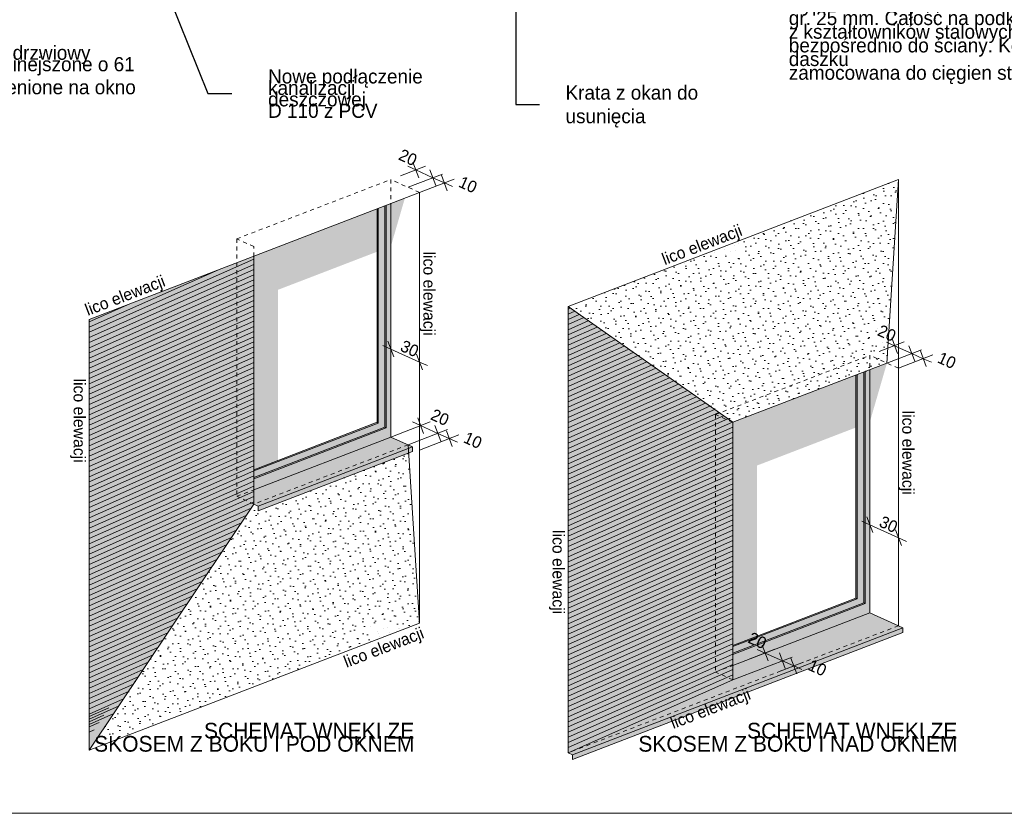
# Model space of a CAD drawing. Extents: x -149893 to 127691, y 5328 to 37028.
# Tile 8 of 88: x -102593 to -90073, y 7277 to 17370. Entities that reach past the tile are written whole.
import ezdxf

# ---------------------------------------------------------------- set-up
doc = ezdxf.new("R2010")
doc.units = 0
doc.header["$MEASUREMENT"] = 0
doc.linetypes.add('Hidden Line', pattern=[100, 50, -50])
for name, color, linetype, lineweight in [('arch izolacje_Nr_Pióra__5', 7, 'Continuous', 13), ('Arch kolorystyka_Nr_Pióra__41', 7, 'Continuous', 25), ('Arch okna_Nr_Pióra__19', 255, 'Continuous', 20), ('Arch opisy_Nr_Pióra__1', 7, 'Continuous', 25), ('Arch opisy_Nr_Pióra__21', 7, 'Continuous', 13), ('ARCH TABELA_Nr_Pióra__21', 7, 'Continuous', 13), ('Arch wymiary_Nr_Pióra__21', 7, 'Continuous', 13), ('Arch wymiary_Nr_Pióra__5', 7, 'Continuous', 13), ('INWENT OPISY_Nr_Pióra__21', 7, 'Continuous', 13)]:
    doc.layers.add(name, color=color, linetype=linetype, lineweight=lineweight)
for name, color, linetype, lineweight, true_color in [('arch izolacje_Nr_Pióra__9', 7, 'Continuous', 13, 0x3dad99), ('Arch kolorystyka_Nr_Pióra__54', 7, 'Continuous', 25, 0xbd8b17), ('Arch okna_Nr_Pióra__82', 7, 'Continuous', 20, 0xaaaaaa)]:
    doc.layers.add(name, color=color, linetype=linetype, lineweight=lineweight, true_color=true_color)
doc.styles.add('GENERATED_STYLE_1', font='txt')
doc.styles.add('GENERATED_STYLE_4', font='txt')
doc.dimstyles.new('GENERATED_STYLE__8', dxfattribs={"dimtxt": 0.18, "dimasz": 109.44, "dimexe": 0.18, "dimexo": 0.0625, "dimgap": 0.09, "dimtad": 0, "dimtih": 1, "dimtoh": 1, "dimdec": 4, "dimzin": 0, "dimdsep": 46, "dimcen": 0.09, "dimadec": 0, "dimazin": 0, "dimtfac": 1, "dimtdec": 4, "dimtmove": 0, "dimatfit": 3, "dimldrblk": 'ARROWHEAD_11', "dimfxl": 0, "dimtolj": 1, "dimtzin": 0, "dimarcsym": 0})
pattern_1 = [(45, (0, 300), (-95.45942, 95.45942), [0, -90, 0, -135]), (110, (300, 300), (126.8585, 46.17272), [0, -66, 0, -114])]

# ---------------------------------------------------------------- blocks, each defined once
blk = doc.blocks.new('ARROWHEAD_11')
at = {"color": 0, "linetype": 'Continuous', "lineweight": 0}
blk.add_line((0, 0), (-1, 0), dxfattribs=at)
at = {"color": 0, "linetype": 'Continuous', "lineweight": 0, "const_width": 0.25, "flags": 128}
blk.add_lwpolyline([(-0.125, 0, 1), (0.125, 0, 1)], format="xyb", close=True, dxfattribs=at)

msp = doc.modelspace()

# ---------------------------------------------------------------- hatches: boundary and pattern name
at = {"layer": 'Arch kolorystyka_Nr_Pióra__41', "linetype": 'Continuous', "lineweight": 0, "true_color": 0x000000}
for points in [[(-99615.4, 13816.6), (-97874.1, 14486.3), (-97695.4, 15100.7), (-99615.4, 14362.3)], [(-99615.4, 11209.3), (-99308.3, 11510.5), (-99308.3, 13934.7), (-99615.4, 13816.6)], [(-93525.7, 11581.5), (-91784.3, 12251.3), (-91565.7, 13003.1), (-93525.7, 12249.3)], [(-93525.7, 8974.2), (-93218.6, 9275.4), (-93218.6, 11699.7), (-93525.7, 11581.5)]]:
    msp.add_hatch(color=18, dxfattribs=at).paths.add_polyline_path(points, flags=0)
at = {"layer": 'Arch kolorystyka_Nr_Pióra__54', "linetype": 'Continuous'}
for points in [[(-101709.7, 13556.8), (-101709.7, 12596.7), (-101709.7, 11321.7), (-101709.7, 8080.1), (-99615.4, 11209.3), (-99615.4, 14362.3)], [(-93525.7, 12249.3), (-95620, 13721.7), (-95620, 10361.6), (-95620, 9086.7), (-95620, 8046.7), (-93525.7, 8974.2)]]:
    msp.add_hatch(color=256, dxfattribs=at).paths.add_polyline_path(points, flags=0)
at = {"layer": 'Arch okna_Nr_Pióra__19', "linetype": 'Continuous'}
h = msp.add_hatch(dxfattribs=at)
h.set_pattern_fill('Carpet', color=256, style=0, pattern_type=2)
h.set_pattern_definition(pattern_1)
h.paths.add_polyline_path([(-93525.7, 12249.3), (-95620, 13721.7), (-91419.9, 15337.1), (-91565.7, 13003.1)], flags=0)
h = msp.add_hatch(dxfattribs=at)
h.set_pattern_fill('Carpet', color=256, style=0, pattern_type=2)
h.set_pattern_definition(pattern_1)
h.paths.add_polyline_path([(-101709.7, 8080.1), (-97509.6, 9695.5), (-97648.8, 11859.9), (-99560.8, 11124.5), (-99560.8, 11184.5), (-99615.4, 11209.3)], flags=0)
at = {"layer": 'Arch okna_Nr_Pióra__82', "linetype": 'Continuous'}
for points in [[(-99615.4, 11392.3), (-97874.1, 12062.1), (-97874.1, 15032), (-98049.1, 14964.7), (-98049.1, 12249.8), (-99615.4, 11647.3)], [(-93525.7, 9157.3), (-91784.3, 9827.1), (-91784.3, 12919), (-91959.3, 12851.7), (-91959.3, 10014.7), (-93525.7, 9412.3)], [(-97600.7, 11938.4), (-97874.1, 12062.1), (-99615.4, 11392.3), (-99615.4, 11209.3), (-99560.8, 11184.5)], [(-97600.7, 11878.4), (-97600.7, 11938.4), (-99560.8, 11184.5), (-99560.8, 11124.5)], [(-95565.3, 8022), (-95620, 8046.7), (-93525.7, 8974.2), (-93525.7, 9157.3), (-91784.3, 9827.1), (-91365.3, 9637.4)], [(-91365.3, 9577.4), (-91365.3, 9637.4), (-95565.3, 8022), (-95565.3, 7962)]]:
    msp.add_hatch(color=256, dxfattribs=at).paths.add_polyline_path(points, flags=0)

# ---------------------------------------------------------------- linework, layer by layer
at = {"layer": 'arch izolacje_Nr_Pióra__5', "linetype": 'Hidden Line'}
for p, q in [((-99834.1, 14583.3), (-97874.1, 15337.1)), ((-97509.6, 15172.2), (-97874.1, 15337.1)), ((-97874.1, 15337.1), (-97874.1, 15032)), ((-99834.1, 14583.3), (-99834.1, 11308.2)), ((-99615.4, 14484.3), (-99834.1, 14583.3)), ((-99615.4, 14359.6), (-99615.4, 14484.3)), ((-93744.4, 12348.2), (-91784.3, 13102.1)), ((-91784.3, 13102.1), (-91784.3, 12919)), ((-91419.9, 12937.1), (-91784.3, 13102.1)), ((-93744.4, 12348.2), (-93744.4, 9073.2)), ((-93525.7, 12249.3), (-93744.4, 12348.2)), ((-98034.1, 12240.6), (-98049.1, 12249.8)), ((-97934.1, 12179), (-97949.1, 12188.3)), ((-97655.4, 11963.1), (-99615.4, 11209.3)), ((-99834.1, 11308.2), (-99615.4, 11392.3)), ((-99615.4, 11209.3), (-99834.1, 11308.2)), ((-91944.3, 10005.5), (-91959.3, 10014.7)), ((-91844.3, 9944), (-91859.3, 9953.2)), ((-91419.9, 9662.1), (-95620, 8046.7)), ((-93744.4, 9073.2), (-93525.7, 9157.3)), ((-93525.7, 8974.2), (-93744.4, 9073.2))]:
    msp.add_line(p, q, dxfattribs=at)
at = {"layer": 'arch izolacje_Nr_Pióra__5', "linetype": 'Continuous'}
for p, q in [((-91419.9, 15337.1), (-95620, 13721.7)), ((-91419.9, 15337.1), (-91565.7, 13003.1)), ((-91419.9, 15337.1), (-91419.9, 9662.1)), ((-97509.6, 15172.2), (-101709.7, 13556.8)), ((-97509.6, 15172.2), (-97509.6, 9695.5)), ((-97874.1, 15032), (-97874.1, 12062.1)), ((-98049.1, 14964.7), (-98049.1, 12249.8)), ((-98034.1, 14970.5), (-98034.1, 12240.6)), ((-97949.1, 15003.2), (-97949.1, 12188.3)), ((-97934.1, 15008.9), (-97934.1, 12179)), ((-99615.4, 14362.3), (-99615.4, 11209.3)), ((-95620, 13721.7), (-95620, 8046.7)), ((-93525.7, 12249.3), (-95620, 13721.7)), ((-101709.7, 13556.8), (-101709.7, 8080.1)), ((-91565.7, 13003.1), (-93525.7, 12249.3)), ((-91844.3, 12895.9), (-91844.3, 9944)), ((-91784.3, 12919), (-91784.3, 9827.1)), ((-91959.3, 12851.7), (-91959.3, 10014.7)), ((-91944.3, 12857.5), (-91944.3, 10005.5)), ((-91859.3, 12890.2), (-91859.3, 9953.2)), ((-99615.4, 11647.3), (-98049.1, 12249.8)), ((-99615.4, 11632.3), (-98034.1, 12240.6)), ((-99615.4, 11547.3), (-97949.1, 12188.3)), ((-99615.4, 11532.3), (-97934.1, 12179)), ((-93525.7, 12249.3), (-93525.7, 8974.2)), ((-99615.4, 11392.3), (-97874.1, 12062.1)), ((-97600.7, 11938.4), (-97874.1, 12062.1)), ((-97600.7, 11938.4), (-99560.8, 11184.5)), ((-97509.6, 9695.5), (-97655.4, 11963.1)), ((-97600.7, 11938.4), (-97600.7, 11878.4)), ((-97600.7, 11878.4), (-99560.8, 11124.5)), ((-99615.4, 11209.3), (-101709.7, 8080.1)), ((-99560.8, 11184.5), (-99615.4, 11209.3)), ((-99560.8, 11184.5), (-99560.8, 11124.5)), ((-93525.7, 9412.3), (-91959.3, 10014.7)), ((-93525.7, 9397.3), (-91944.3, 10005.5)), ((-93525.7, 9312.3), (-91859.3, 9953.2)), ((-93525.7, 9297.3), (-91844.3, 9944)), ((-93525.7, 9157.3), (-91784.3, 9827.1)), ((-91419.9, 9662.1), (-91784.3, 9827.1)), ((-97509.6, 9695.5), (-101709.7, 8080.1)), ((-91419.9, 9662.1), (-91365.3, 9637.4)), ((-91365.3, 9637.4), (-95565.3, 8022)), ((-91365.3, 9577.4), (-95565.3, 7962)), ((-91365.3, 9637.4), (-91365.3, 9577.4)), ((-93525.7, 8974.2), (-95620, 8046.7)), ((-95565.3, 8022), (-95620, 8046.7)), ((-95565.3, 8022), (-95565.3, 7962))]:
    msp.add_line(p, q, dxfattribs=at)
at = {"layer": 'arch izolacje_Nr_Pióra__9', "linetype": 'Continuous'}
for p, q in [((-99615.4, 14322.9), (-101709.7, 13395.4)), ((-99615.4, 14257.3), (-101709.7, 13329.8)), ((-99615.4, 14191.7), (-101709.7, 13264.1)), ((-100066.3, 14188.8), (-101709.7, 13461)), ((-99615.4, 14126), (-101709.7, 13198.5)), ((-99615.4, 14060.4), (-101709.7, 13132.9)), ((-99615.4, 13994.8), (-101709.7, 13067.3)), ((-99615.4, 13929.2), (-101709.7, 13001.7)), ((-99615.4, 13863.6), (-101709.7, 12936)), ((-99615.4, 13797.9), (-101709.7, 12870.4)), ((-101192.4, 13755.7), (-101709.7, 13526.6)), ((-99615.4, 13732.3), (-101709.7, 12804.8)), ((-99615.4, 13666.7), (-101709.7, 12739.2)), ((-95592.4, 13702.3), (-95620, 13690.1)), ((-95535.1, 13662.1), (-95620, 13624.5)), ((-99615.4, 13601.1), (-101709.7, 12673.5)), ((-99615.4, 13535.5), (-101709.7, 12607.9)), ((-95477.9, 13621.8), (-95620, 13558.9)), ((-95420.6, 13581.6), (-95620, 13493.3)), ((-95363.4, 13541.3), (-95620, 13427.6)), ((-99615.4, 13469.8), (-101709.7, 12542.3)), ((-99615.4, 13404.2), (-101709.7, 12476.7)), ((-95306.1, 13501), (-95620, 13362)), ((-95248.8, 13460.8), (-95620, 13296.4)), ((-95191.6, 13420.5), (-95620, 13230.8)), ((-99615.4, 13338.6), (-101709.7, 12411.1)), ((-99615.4, 13273), (-101709.7, 12345.4)), ((-95134.3, 13380.2), (-95620, 13165.1)), ((-95077, 13340), (-95620, 13099.5)), ((-95019.8, 13299.7), (-95620, 13033.9)), ((-99615.4, 13207.4), (-101709.7, 12279.8)), ((-94962.5, 13259.5), (-95620, 12968.3)), ((-94905.3, 13219.2), (-95620, 12902.7)), ((-94848, 13178.9), (-95620, 12837)), ((-99615.4, 13141.7), (-101709.7, 12214.2)), ((-99615.4, 13076.1), (-101709.7, 12148.6)), ((-94790.7, 13138.7), (-95620, 12771.4)), ((-94733.5, 13098.4), (-95620, 12705.8)), ((-94676.2, 13058.2), (-95620, 12640.2)), ((-99615.4, 13010.5), (-101709.7, 12083)), ((-99615.4, 12944.9), (-101709.7, 12017.3)), ((-94619, 13017.9), (-95620, 12574.6)), ((-94561.7, 12977.6), (-95620, 12508.9)), ((-94504.4, 12937.4), (-95620, 12443.3)), ((-94447.2, 12897.1), (-95620, 12377.7)), ((-99615.4, 12879.2), (-101709.7, 11951.7)), ((-99615.4, 12813.6), (-101709.7, 11886.1)), ((-94389.9, 12856.9), (-95620, 12312.1)), ((-94332.6, 12816.6), (-95620, 12246.5)), ((-94275.4, 12776.3), (-95620, 12180.8)), ((-99615.4, 12748), (-101709.7, 11820.5)), ((-99615.4, 12682.4), (-101709.7, 11754.8)), ((-94218.1, 12736.1), (-95620, 12115.2)), ((-94160.9, 12695.8), (-95620, 12049.6)), ((-94103.6, 12655.6), (-95620, 11984)), ((-99615.4, 12616.8), (-101709.7, 11689.2)), ((-99615.4, 12551.1), (-101709.7, 11623.6)), ((-94046.3, 12615.3), (-95620, 11918.3)), ((-93989.1, 12575), (-95620, 11852.7)), ((-93931.8, 12534.8), (-95620, 11787.1)), ((-99615.4, 12485.5), (-101709.7, 11558)), ((-99615.4, 12419.9), (-101709.7, 11492.4)), ((-93874.5, 12494.5), (-95620, 11721.5)), ((-93817.3, 12454.3), (-95620, 11655.9)), ((-93760, 12414), (-95620, 11590.2)), ((-99615.4, 12354.3), (-101709.7, 11426.7)), ((-99615.4, 12288.7), (-101709.7, 11361.1)), ((-93702.8, 12373.7), (-95620, 11524.6)), ((-93645.5, 12333.5), (-95620, 11459)), ((-93588.2, 12293.2), (-95620, 11393.4)), ((-99615.4, 12223), (-101709.7, 11295.5)), ((-99615.4, 12157.4), (-101709.7, 11229.9)), ((-93531, 12253), (-95620, 11327.8)), ((-93525.7, 12189.7), (-95620, 11262.1)), ((-99615.4, 12091.8), (-101709.7, 11164.3)), ((-99615.4, 12026.2), (-101709.7, 11098.6)), ((-93525.7, 12124), (-95620, 11196.5)), ((-93525.7, 12058.4), (-95620, 11130.9)), ((-99615.4, 11960.5), (-101709.7, 11033)), ((-99615.4, 11894.9), (-101709.7, 10967.4)), ((-93525.7, 11992.8), (-95620, 11065.3)), ((-93525.7, 11927.2), (-95620, 10999.6)), ((-99615.4, 11829.3), (-101709.7, 10901.8)), ((-93525.7, 11861.6), (-95620, 10934)), ((-93525.7, 11795.9), (-95620, 10868.4)), ((-99615.4, 11763.7), (-101709.7, 10836.2)), ((-99615.4, 11698.1), (-101709.7, 10770.5)), ((-93525.7, 11730.3), (-95620, 10802.8)), ((-93525.7, 11664.7), (-95620, 10737.2)), ((-99615.4, 11632.4), (-101709.7, 10704.9)), ((-99615.4, 11566.8), (-101709.7, 10639.3)), ((-93525.7, 11599.1), (-95620, 10671.5)), ((-93525.7, 11533.5), (-95620, 10605.9)), ((-99615.4, 11501.2), (-101709.7, 10573.7)), ((-99615.4, 11435.6), (-101709.7, 10508)), ((-93525.7, 11467.8), (-95620, 10540.3)), ((-93525.7, 11402.2), (-95620, 10474.7)), ((-99615.4, 11370), (-101709.7, 10442.4)), ((-99615.4, 11304.3), (-101709.7, 10376.8)), ((-93525.7, 11336.6), (-95620, 10409.1)), ((-93525.7, 11271), (-95620, 10343.4)), ((-99615.4, 11238.7), (-101709.7, 10311.2)), ((-99649.8, 11157.9), (-101709.7, 10245.6)), ((-93525.7, 11205.3), (-95620, 10277.8)), ((-99712.3, 11064.6), (-101709.7, 10179.9)), ((-99712.3, 11064.6), (-101709.7, 10179.9)), ((-93525.7, 11139.7), (-95620, 10212.2)), ((-93525.7, 11074.1), (-95620, 10146.6)), ((-93525.7, 11074.1), (-95620, 10146.6)), ((-99774.7, 10971.3), (-101709.7, 10114.3)), ((-93525.7, 11008.5), (-95620, 10081)), ((-93525.7, 10942.9), (-95620, 10015.3)), ((-99837.1, 10878.1), (-101709.7, 10048.7)), ((-99899.5, 10784.8), (-101709.7, 9983.1)), ((-93525.7, 10877.2), (-95620, 9949.7)), ((-93525.7, 10811.6), (-95620, 9884.1)), ((-99961.9, 10691.5), (-101709.7, 9917.5)), ((-93525.7, 10746), (-95620, 9818.5)), ((-93525.7, 10680.4), (-95620, 9752.8)), ((-100024.4, 10598.3), (-101709.7, 9851.8)), ((-93525.7, 10614.8), (-95620, 9687.2)), ((-93525.7, 10549.1), (-95620, 9621.6)), ((-100086.8, 10505), (-101709.7, 9786.2)), ((-100149.2, 10411.7), (-101709.7, 9720.6)), ((-93525.7, 10483.5), (-95620, 9556)), ((-93525.7, 10417.9), (-95620, 9490.4)), ((-100211.6, 10318.5), (-101709.7, 9655)), ((-93525.7, 10352.3), (-95620, 9424.7)), ((-93525.7, 10286.6), (-95620, 9359.1)), ((-100274, 10225.2), (-101709.7, 9589.3)), ((-93525.7, 10221), (-95620, 9293.5)), ((-93525.7, 10155.4), (-95620, 9227.9)), ((-100336.5, 10131.9), (-101709.7, 9523.7)), ((-100398.9, 10038.7), (-101709.7, 9458.1)), ((-93525.7, 10089.8), (-95620, 9162.3)), ((-93525.7, 10024.2), (-95620, 9096.6)), ((-100461.3, 9945.4), (-101709.7, 9392.5)), ((-93525.7, 9958.5), (-95620, 9031)), ((-93525.7, 9892.9), (-95620, 8965.4)), ((-100523.7, 9852.1), (-101709.7, 9326.9)), ((-93525.7, 9827.3), (-95620, 8899.8)), ((-100586.1, 9758.9), (-101709.7, 9261.2)), ((-100648.6, 9665.6), (-101709.7, 9195.6)), ((-93525.7, 9761.7), (-95620, 8834.1)), ((-93525.7, 9696.1), (-95620, 8768.5)), ((-100711, 9572.3), (-101709.7, 9130)), ((-93525.7, 9630.4), (-95620, 8702.9)), ((-93525.7, 9564.8), (-95620, 8637.3)), ((-100773.4, 9479.1), (-101709.7, 9064.4)), ((-93525.7, 9499.2), (-95620, 8571.7)), ((-93525.7, 9433.6), (-95620, 8506)), ((-100835.8, 9385.8), (-101709.7, 8998.8)), ((-100898.2, 9292.5), (-101709.7, 8933.1)), ((-93525.7, 9368), (-95620, 8440.4)), ((-93525.7, 9302.3), (-95620, 8374.8)), ((-100960.7, 9199.3), (-101709.7, 8867.5)), ((-93525.7, 9236.7), (-95620, 8309.2)), ((-93525.7, 9171.1), (-95620, 8243.6)), ((-101023.1, 9106), (-101709.7, 8801.9)), ((-93525.7, 9105.5), (-95620, 8177.9)), ((-93525.7, 9039.8), (-95620, 8112.3)), ((-101085.5, 9012.7), (-101709.7, 8736.3)), ((-101147.9, 8919.5), (-101709.7, 8670.7)), ((-101210.3, 8826.2), (-101709.7, 8605)), ((-101272.8, 8732.9), (-101709.7, 8539.4)), ((-101335.2, 8639.7), (-101709.7, 8473.8)), ((-101460, 8618.1), (-101709.7, 8507.5)), ((-101397.6, 8546.4), (-101709.7, 8408.2)), ((-101522.4, 8524.8), (-101709.7, 8441.9)), ((-101584.9, 8431.5), (-101709.7, 8376.3)), ((-101647.3, 8338.3), (-101709.7, 8310.6))]:
    msp.add_line(p, q, dxfattribs=at)
at = {"layer": 'ARCH TABELA_Nr_Pióra__21', "linetype": 'Continuous'}
msp.add_line((-71159.9, 7277.1), (-128159.9, 7277.1), dxfattribs=at)
at = {"layer": 'Arch wymiary_Nr_Pióra__5', "linetype": 'Continuous'}
for p, q in [((-97520.2, 15359.6), (-97594.9, 15558.1)), ((-97434.5, 15506.2), (-97752.5, 15383.9)), ((-97660, 15505.3), (-97557.6, 15458.9)), ((-97215.8, 15407.2), (-97655.4, 15238.2)), ((-97557.6, 15458.9), (-97338.9, 15359.9)), ((-97301.5, 15260.6), (-97376.3, 15459.1)), ((-97070.1, 15341.2), (-97509.6, 15172.2)), ((-97338.9, 15359.9), (-97193.1, 15293.9)), ((-97230.5, 15393.2), (-97155.8, 15194.7)), ((-97193.1, 15293.9), (-97090.7, 15247.5)), ((-97836.7, 13082), (-97911.4, 13280.5)), ((-91430.4, 13124.6), (-91505.2, 13323.1)), ((-97874.1, 13181.3), (-97976.5, 13227.7)), ((-97509.6, 13016.3), (-97874.1, 13181.3)), ((-91344.8, 13271.1), (-91662.8, 13148.8)), ((-91570.3, 13270.2), (-91467.8, 13223.8)), ((-91126.1, 13172.2), (-91565.7, 13003.1)), ((-91467.8, 13223.8), (-91249.2, 13124.8)), ((-91211.8, 13025.6), (-91286.6, 13224.1)), ((-91140.8, 13158.1), (-91066, 12959.6)), ((-97547, 13115.6), (-97472.2, 12917.1)), ((-90980.4, 13106.2), (-91419.9, 12937.1)), ((-91249.2, 13124.8), (-91103.4, 13058.9)), ((-91103.4, 13058.9), (-91000.9, 13012.5)), ((-97407.2, 12969.9), (-97509.6, 13016.3)), ((-97457.8, 12108.6), (-97532.6, 12307.1)), ((-97372.1, 12255.2), (-97874.1, 12062.1)), ((-97153.5, 12156.2), (-97655.4, 11963.1)), ((-97597.7, 12254.2), (-97495.2, 12207.8)), ((-97495.2, 12207.8), (-97276.5, 12108.8)), ((-97239.1, 12009.6), (-97313.9, 12208.1)), ((-97007.7, 12090.2), (-97509.6, 11897.1)), ((-97276.5, 12108.8), (-97130.8, 12042.9)), ((-97168.2, 12142.1), (-97093.4, 11943.6)), ((-97130.8, 12042.9), (-97028.3, 11996.5)), ((-91746.9, 10847), (-91821.7, 11045.5)), ((-91784.3, 10946.2), (-91886.8, 10992.6)), ((-91419.9, 10781.3), (-91784.3, 10946.2)), ((-91457.3, 10880.5), (-91382.5, 10682)), ((-91317.4, 10734.9), (-91419.9, 10781.3)), ((-93076.6, 9216.4), (-93151.4, 9414.9)), ((-92991, 9363), (-93309, 9240.6)), ((-93216.5, 9362), (-93114, 9315.6)), ((-93114, 9315.6), (-92895.4, 9216.7)), ((-92858, 9117.4), (-92932.8, 9315.9)), ((-92772.3, 9264), (-93525.7, 8974.2)), ((-92626.6, 9198), (-92944.6, 9075.7)), ((-92895.4, 9216.7), (-92749.6, 9150.7)), ((-92787, 9249.9), (-92712.2, 9051.4)), ((-92749.6, 9150.7), (-92647.2, 9104.3))]:
    msp.add_line(p, q, dxfattribs=at)

# ---------------------------------------------------------------- texts
at = {"layer": 'Arch opisy_Nr_Pióra__1', "linetype": 'Continuous', "char_height": 200, "width": 4696.348, "attachment_point": 3, "line_spacing_factor": 0.500942, "style": 'GENERATED_STYLE_4'}
for s, insert in [('{SCHEMAT WNĘKI ZE \\PSKOSEM Z BOKU I POD OKNEM}', (-97575.4, 8428)), ('{SCHEMAT WNĘKI ZE \\PSKOSEM Z BOKU I NAD OKNEM}', (-90669.9, 8428))]:
    msp.add_mtext(s, dxfattribs=dict(at, insert=insert))
at = {"layer": 'Arch opisy_Nr_Pióra__21', "linetype": 'Continuous', "insert": (-92813.4, 17538.2), "char_height": 180, "width": 4445.381, "attachment_point": 4, "line_spacing_factor": 0.579501, "style": 'GENERATED_STYLE_4'}
msp.add_mtext('{Daszek w spadku 5% \\Po wymiarach 418/136 cm \\Ppokryty ze wszystkich stron\\Pblachą powlekaną układaną \\Pna rąbek pionowy w kolrze RAL 7024,\\Pwypełnienie płyta OSB wodoodporna\\Pgr. 25 mm. Całość na podkonstrukcji\\Pz kształtowników stalowych mocowanych\\Pbezpośrednio do ściany. Konstrukcja daszku\\Pzamocowana do cięgien stalowych}', dxfattribs=at)
at = {"layer": 'Arch wymiary_Nr_Pióra__21', "linetype": 'Continuous', "char_height": 150, "style": 'GENERATED_STYLE_1'}
for s, insert, attachment_point, rotation in [('{20}', (-97789.5, 15594), 7, 335.64526), ('{10}', (-97026, 15248.4), 7, 335.64526), ('{lico elewacji}', (-94375, 14204.8), 7, 21.03751), ('{lico elewacji}', (-97505.7, 13351.1), 9, 270), ('{lico elewacji}', (-101711.1, 13560.5), 7, 21.03751), ('{20}', (-91699.7, 13358.9), 7, 335.64526), ('{30}', (-97768, 13163.4), 7, 335.64526), ('{10}', (-90936.3, 13013.4), 7, 335.64526), ('{lico elewacji}', (-101952.8, 11735.6), 9, 270), ('{20}', (-97382.4, 12289.6), 7, 335.64526), ('{lico elewacji}', (-91416, 11328.1), 9, 270), ('{10}', (-96963.7, 11997.4), 7, 335.64526), ('{30}', (-91678.3, 10928.4), 7, 335.64526), ('{lico elewacji}', (-95863.1, 9809.4), 9, 270), ('{lico elewacji}', (-97422.4, 9468.6), 9, 21.03751), ('{20}', (-93346, 9450.7), 7, 335.64526), ('{10}', (-92582.5, 9105.2), 7, 335.64526), ('{lico elewacji}', (-94267, 8306.6), 7, 21.03751)]:
    msp.add_mtext(s, dxfattribs=dict(at, insert=insert, attachment_point=attachment_point, rotation=rotation))
at = {"layer": 'INWENT OPISY_Nr_Pióra__21', "linetype": 'Continuous', "char_height": 180, "attachment_point": 4, "style": 'GENERATED_STYLE_4'}
for s, insert, width, line_spacing_factor in [('{Otwór drzwiowy \\PH pominejszone o 61 cm\\Pi zamienione na okno}', (-103392.3, 16729.6), 2424.29, 0.486948), ('{Nowe podłączenie\\Pkanalizacji deszczowej\\PD 110 z PCV}', (-99434.9, 16428.9), 2241.32, 0.485732)]:
    msp.add_mtext(s, dxfattribs=dict(at, insert=insert, width=width, line_spacing_factor=line_spacing_factor))
at = {"layer": 'INWENT OPISY_Nr_Pióra__21', "linetype": 'Continuous', "insert": (-95652.7, 16265.6), "char_height": 180, "width": 2563.21, "attachment_point": 4, "style": 'GENERATED_STYLE_4'}
msp.add_mtext('{Krata z okan do usunięcia}', dxfattribs=at)

# ---------------------------------------------------------------- leaders
at = {"layer": 'INWENT OPISY_Nr_Pióra__21', "linetype": 'Continuous', "annotation_type": 0, "has_hookline": 1, "hookline_direction": 1}
for points, text_width in [([(-96285.2, 19505.6), (-96285.2, 16291.3), (-95982.2, 16291.3)], 2305.7), ([(-101294.3, 19137.9), (-100199.8, 16429.4), (-99896.8, 16429.4)], 1851.4)]:
    msp.add_leader(points, dimstyle='GENERATED_STYLE__8', dxfattribs=dict(at, text_width=text_width))

doc.saveas('drawing.dxf')
